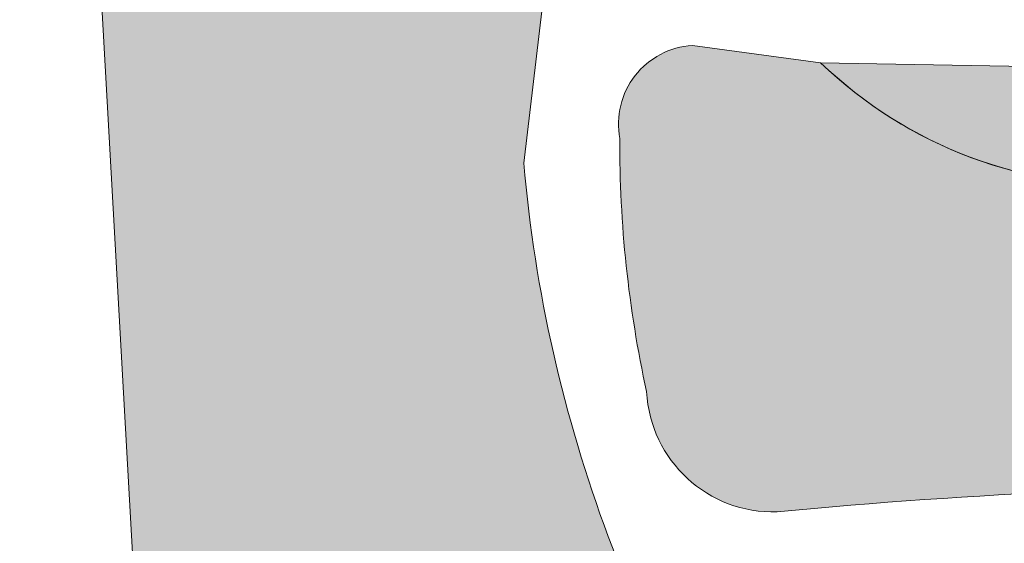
# Model space of a CAD drawing. Header units: metres. Extents: x 0 to 168310, y 0 to 462960.
# Tile 2 of 256: x 167434 to 167458, y 462559 to 462572. Entities that reach past the tile are written whole.
import ezdxf

# ---------------------------------------------------------------- set-up
doc = ezdxf.new("R2010")
doc.units = ezdxf.units.M
doc.header["$LTSCALE"] = 0.2
for name, color, linetype, lineweight in [('B_WE_GR_GRAS_BRM_RVA kruidenmengsel 2_B102-A', 141, 'Continuous', 18), ('B_WE_GR_GRAS_BRM_RVA kruidenmengsel 2_B102-G', 141, 'Continuous', 18), ('B_WE_GR_GRAS_BRM_RVA kruidenmengsel Barneveld_B116-A', 83, 'Continuous', 18), ('B_WE_GR_GRAS_BRM_RVA kruidenmengsel Barneveld_B116-G', 83, 'Continuous', 18)]:
    doc.layers.add(name, color=color, linetype=linetype, lineweight=lineweight)

msp = doc.modelspace()

# ---------------------------------------------------------------- hatches: boundary and pattern name
at = {"layer": 'B_WE_GR_GRAS_BRM_RVA kruidenmengsel 2_B102-A', "transparency": 33554687}
h = msp.add_hatch(color=256, dxfattribs=at)
h.dxf.hatch_style = 1
edge = h.paths.add_edge_path()
edge.add_line((167446.0801118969, 462568.7481527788), (167447.1213611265, 462577.5276071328))
edge.add_arc((167495.5234145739, 462587.5685868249), 49.43258086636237, 178.1461873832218, 191.7197445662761, ccw=False)
edge.add_arc((167387.5045065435, 462566.4455178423), 62.86245077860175, 21.18981463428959, 42.54222408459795)
edge.add_line((167433.8202565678, 462608.9489179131), (167435.437230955, 462579.0911392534))
edge.add_line((167435.437230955, 462579.0911392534), (167437.1654833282, 462548.2404904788))
edge.add_arc((167445.081681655, 462548.763754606), 7.933473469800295, 183.781774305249, 379.7476333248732)
edge.add_arc((167480.5100717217, 462571.757719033), 34.56124451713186, 184.9955989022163, 215.9976019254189, ccw=False)
h = msp.add_hatch(color=256, dxfattribs=at)
h.dxf.hatch_style = 1
edge = h.paths.add_edge_path()
edge.add_line((167462.9665088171, 462567.5410344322), (167462.8210069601, 462567.5984619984))
edge.add_line((167462.8210069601, 462567.5984619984), (167462.6752247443, 462567.6560521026))
edge.add_line((167462.6752247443, 462567.6560521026), (167462.5291983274, 462567.7137800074))
edge.add_line((167462.5291983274, 462567.7137800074), (167462.3829638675, 462567.7716209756))
edge.add_line((167462.3829638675, 462567.7716209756), (167462.2365575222, 462567.8295502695))
edge.add_line((167462.2365575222, 462567.8295502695), (167461.9433738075, 462567.9455748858))
edge.add_line((167461.9433738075, 462567.9455748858), (167461.7966687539, 462568.0036207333))
edge.add_line((167461.7966687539, 462568.0036207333), (167461.6499364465, 462568.0616559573))
edge.add_line((167461.6499364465, 462568.0616559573), (167461.5032130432, 462568.1196558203))
edge.add_line((167461.5032130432, 462568.1196558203), (167461.3565347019, 462568.1775955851))
edge.add_line((167461.3565347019, 462568.1775955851), (167461.2099374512, 462568.2354521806))
edge.add_line((167461.2099374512, 462568.2354521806), (167461.2050807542, 462568.2373676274))
edge.add_arc((167460.6591057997, 462578.7945925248), 10.57133322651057, 225.9761643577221, 272.9604576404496, ccw=False)
edge.add_line((167453.3124778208, 462571.1932674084), (167450.1869786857, 462571.6105334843))
edge.add_arc((167450.3012476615, 462569.6998835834), 1.914063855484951, 93.42257408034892, 190.6563856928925)
edge.add_arc((167476.6024960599, 462569.2116452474), 28.18262196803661, 179.7269801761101, 192.356253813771)
edge.add_arc((167452.1598586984, 462563.3415901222), 3.091342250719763, 182.9803903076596, 271.7642080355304)
edge.add_arc((167464.9567656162, 462429.7418749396), 131.126473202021, 83.00300237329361, 95.55874615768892, ccw=False)
edge.add_line((167480.9302428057, 462559.8917885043), (167480.9956182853, 462559.8837482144))
edge.add_line((167480.9956182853, 462559.8837482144), (167480.9886329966, 462559.9986311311))
edge.add_line((167480.9886329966, 462559.9986311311), (167480.9812407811, 462560.1089804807))
edge.add_line((167480.9812407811, 462560.1089804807), (167480.9734142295, 462560.2149151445))
edge.add_line((167480.9734142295, 462560.2149151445), (167480.9651259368, 462560.3165539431))
edge.add_line((167480.9651259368, 462560.3165539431), (167480.9563484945, 462560.4140157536))
edge.add_line((167480.9563484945, 462560.4140157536), (167480.9470544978, 462560.5074194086))
edge.add_line((167480.9470544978, 462560.5074194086), (167480.9372165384, 462560.5968837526))
edge.add_line((167480.9372165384, 462560.5968837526), (167480.9268072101, 462560.6825276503))
edge.add_line((167480.9268072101, 462560.6825276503), (167480.9157991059, 462560.7644699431))
edge.add_line((167480.9157991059, 462560.7644699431), (167480.9041648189, 462560.8428294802))
edge.add_line((167480.9041648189, 462560.8428294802), (167480.8918769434, 462560.9177251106))
edge.add_line((167480.8918769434, 462560.9177251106), (167480.8789080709, 462560.989275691))
edge.add_line((167480.8789080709, 462560.989275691), (167480.8652307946, 462561.0576000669))
edge.add_line((167480.8652307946, 462561.0576000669), (167480.8508177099, 462561.1228170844))
edge.add_line((167480.8508177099, 462561.1228170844), (167480.8356414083, 462561.185045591))
edge.add_line((167480.8356414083, 462561.185045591), (167480.8196744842, 462561.2444044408))
edge.add_line((167480.8196744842, 462561.2444044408), (167480.8028895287, 462561.3010124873))
edge.add_line((167480.8028895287, 462561.3010124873), (167480.7852591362, 462561.3549885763))
edge.add_line((167480.7852591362, 462561.3549885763), (167480.7667559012, 462561.406451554))
edge.add_line((167480.7667559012, 462561.406451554), (167480.7473524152, 462561.4555202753))
edge.add_line((167480.7473524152, 462561.4555202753), (167480.7270212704, 462561.5023135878))
edge.add_line((167480.7270212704, 462561.5023135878), (167480.7057350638, 462561.5469503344))
edge.add_line((167480.7057350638, 462561.5469503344), (167480.683466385, 462561.5895493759))
edge.add_line((167480.683466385, 462561.5895493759), (167480.6601878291, 462561.6302295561))
edge.add_line((167480.6601878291, 462561.6302295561), (167480.6358719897, 462561.6691097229))
edge.add_line((167480.6358719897, 462561.6691097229), (167480.6104914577, 462561.7063087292))
edge.add_line((167480.6104914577, 462561.7063087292), (167480.5840188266, 462561.7419454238))
edge.add_line((167480.5840188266, 462561.7419454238), (167480.5564266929, 462561.7761386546))
edge.add_line((167480.5564266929, 462561.7761386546), (167480.527687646, 462561.8090072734))
edge.add_line((167480.527687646, 462561.8090072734), (167480.4977742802, 462561.8406701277))
edge.add_line((167480.4977742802, 462561.8406701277), (167480.4666591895, 462561.8712460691))
edge.add_line((167480.4666591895, 462561.8712460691), (167480.4343149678, 462561.9008539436))
edge.add_line((167480.4343149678, 462561.9008539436), (167480.4007142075, 462561.929612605))
edge.add_line((167480.4007142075, 462561.929612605), (167480.365829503, 462561.9576408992))
edge.add_line((167480.365829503, 462561.9576408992), (167480.3296369, 462561.9850504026))
edge.add_line((167480.3296369, 462561.9850504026), (167480.2921401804, 462562.0118942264))
edge.add_line((167480.2921401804, 462562.0118942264), (167480.2533565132, 462562.0381973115))
edge.add_line((167480.2533565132, 462562.0381973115), (167480.2133031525, 462562.0639844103))
edge.add_line((167480.2133031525, 462562.0639844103), (167480.1719973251, 462562.0892802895))
edge.add_line((167480.1719973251, 462562.0892802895), (167480.1294562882, 462562.1141097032))
edge.add_line((167480.1294562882, 462562.1141097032), (167480.0856972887, 462562.1384974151))
edge.add_line((167480.0856972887, 462562.1384974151), (167480.040737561, 462562.1624681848))
edge.add_line((167480.040737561, 462562.1624681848), (167479.9945943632, 462562.1860467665))
edge.add_line((167479.9945943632, 462562.1860467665), (167479.9472849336, 462562.2092579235))
edge.add_line((167479.9472849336, 462562.2092579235), (167479.8988265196, 462562.2321264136))
edge.add_line((167479.8988265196, 462562.2321264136), (167479.8492363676, 462562.2546769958))
edge.add_line((167479.8492363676, 462562.2546769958), (167479.7985317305, 462562.2769344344))
edge.add_line((167479.7985317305, 462562.2769344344), (167479.7467298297, 462562.298923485))
edge.add_line((167479.7467298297, 462562.298923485), (167479.6938479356, 462562.3206689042))
edge.add_line((167479.6938479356, 462562.3206689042), (167479.6399032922, 462562.3421954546))
edge.add_line((167479.6399032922, 462562.3421954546), (167479.5849131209, 462562.3635278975))
edge.add_line((167479.5849131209, 462562.3635278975), (167479.5288947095, 462562.3846909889))
edge.add_line((167479.5288947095, 462562.3846909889), (167479.4718652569, 462562.4057094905))
edge.add_line((167479.4718652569, 462562.4057094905), (167479.4138420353, 462562.4266081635))
edge.add_line((167479.4138420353, 462562.4266081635), (167479.3548422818, 462562.4474117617))
edge.add_line((167479.3548422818, 462562.4474117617), (167479.2948832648, 462562.4681450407))
edge.add_line((167479.2948832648, 462562.4681450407), (167479.2339821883, 462562.4888327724))
edge.add_line((167479.2339821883, 462562.4888327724), (167479.172156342, 462562.5094997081))
edge.add_line((167479.172156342, 462562.5094997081), (167479.1094229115, 462562.5301706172))
edge.add_line((167479.1094229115, 462562.5301706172), (167479.0457992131, 462562.5508702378))
edge.add_line((167479.0457992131, 462562.5508702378), (167478.9813024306, 462562.5716233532))
edge.add_line((167478.9813024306, 462562.5716233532), (167478.9159498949, 462562.5924547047))
edge.add_line((167478.9159498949, 462562.5924547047), (167478.8497587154, 462562.6133890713))
edge.add_line((167478.8497587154, 462562.6133890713), (167478.782746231, 462562.6344511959))
edge.add_line((167478.782746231, 462562.6344511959), (167478.7149297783, 462562.6556658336))
edge.add_line((167478.7149297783, 462562.6556658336), (167478.646326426, 462562.6770577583))
edge.add_line((167478.646326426, 462562.6770577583), (167478.5769534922, 462562.6986517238))
edge.add_line((167478.5769534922, 462562.6986517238), (167478.5068282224, 462562.7204724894))
edge.add_line((167478.5068282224, 462562.7204724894), (167478.4359678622, 462562.7425448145))
edge.add_line((167478.4359678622, 462562.7425448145), (167478.3643882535, 462562.7648927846))
edge.add_line((167478.3643882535, 462562.7648927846), (167478.2920792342, 462562.7875279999))
edge.add_line((167478.2920792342, 462562.7875279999), (167478.219007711, 462562.810451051))
edge.add_line((167478.219007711, 462562.810451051), (167478.1451398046, 462562.8336621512))
edge.add_line((167478.1451398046, 462562.8336621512), (167478.0704416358, 462562.8571615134))
edge.add_line((167478.0704416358, 462562.8571615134), (167477.9948793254, 462562.8809493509))
edge.add_line((167477.9948793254, 462562.8809493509), (167477.918418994, 462562.9050258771))
edge.add_line((167477.918418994, 462562.9050258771), (167477.8410267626, 462562.9293913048))
edge.add_line((167477.8410267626, 462562.9293913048), (167477.7626687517, 462562.9540458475))
edge.add_line((167477.7626687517, 462562.9540458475), (167477.6833110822, 462562.9789897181))
edge.add_line((167477.6833110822, 462562.9789897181), (167477.6029198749, 462563.0042231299))
edge.add_line((167477.6029198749, 462563.0042231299), (167477.5214612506, 462563.0297462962))
edge.add_line((167477.5214612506, 462563.0297462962), (167477.4389013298, 462563.0555594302))
edge.add_line((167477.4389013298, 462563.0555594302), (167477.3552062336, 462563.0816627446))
edge.add_line((167477.3552062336, 462563.0816627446), (167477.2703420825, 462563.1080564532))
edge.add_line((167477.2703420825, 462563.1080564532), (167477.1842749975, 462563.1347407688))
edge.add_line((167477.1842749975, 462563.1347407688), (167477.0969710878, 462563.1617158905))
edge.add_line((167477.0969710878, 462563.1617158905), (167477.0083964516, 462563.1889820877))
edge.add_line((167477.0083964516, 462563.1889820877), (167476.9185173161, 462563.216539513))
edge.add_line((167476.9185173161, 462563.216539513), (167476.8272996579, 462563.244388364))
edge.add_line((167476.8272996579, 462563.244388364), (167476.7347097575, 462563.2725289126))
edge.add_line((167476.7347097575, 462563.2725289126), (167476.6407137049, 462563.3009613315))
edge.add_line((167476.6407137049, 462563.3009613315), (167476.5452773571, 462563.3296858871))
edge.add_line((167476.5452773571, 462563.3296858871), (167476.4483672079, 462563.3587027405))
edge.add_line((167476.4483672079, 462563.3587027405), (167476.3499491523, 462563.3880121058))
edge.add_line((167476.3499491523, 462563.3880121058), (167476.2499893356, 462563.4176142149))
edge.add_line((167476.2499893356, 462563.4176142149), (167476.1484539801, 462563.4475092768))
edge.add_line((167476.1484539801, 462563.4475092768), (167476.0453090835, 462563.4776974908))
edge.add_line((167476.0453090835, 462563.4776974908), (167475.9405208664, 462563.5081791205))
edge.add_line((167475.9405208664, 462563.5081791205), (167475.8340553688, 462563.5389543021))
edge.add_line((167475.8340553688, 462563.5389543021), (167475.7258788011, 462563.5700233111))
edge.add_line((167475.7258788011, 462563.5700233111), (167475.6159571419, 462563.6013863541))
edge.add_line((167475.6159571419, 462563.6013863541), (167475.5042566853, 462563.6330435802))
edge.add_line((167475.5042566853, 462563.6330435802), (167475.3907434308, 462563.66499529))
edge.add_line((167475.3907434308, 462563.66499529), (167475.2753835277, 462563.6972416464))
edge.add_line((167475.2753835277, 462563.6972416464), (167475.1581438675, 462563.7297827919))
edge.add_line((167475.1581438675, 462563.7297827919), (167475.0390360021, 462563.7626141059))
edge.add_line((167475.0390360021, 462563.7626141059), (167474.9181433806, 462563.7957233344))
edge.add_line((167474.9181433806, 462563.7957233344), (167474.7955558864, 462563.8290975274))
edge.add_line((167474.7955558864, 462563.8290975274), (167474.6713632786, 462563.8627236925))
edge.add_line((167474.6713632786, 462563.8627236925), (167474.5456553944, 462563.8965889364))
edge.add_line((167474.5456553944, 462563.8965889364), (167474.4185219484, 462563.9306803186))
edge.add_line((167474.4185219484, 462563.9306803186), (167474.2900528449, 462563.9649848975))
edge.add_line((167474.2900528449, 462563.9649848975), (167474.1603378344, 462563.999489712))
edge.add_line((167474.1603378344, 462563.999489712), (167474.0294667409, 462564.0341818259))
edge.add_line((167474.0294667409, 462564.0341818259), (167473.8975293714, 462564.0690482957))
edge.add_line((167473.8975293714, 462564.0690482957), (167473.7646155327, 462564.1040761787))
edge.add_line((167473.7646155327, 462564.1040761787), (167473.6308150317, 462564.1392525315))
edge.add_line((167473.6308150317, 462564.1392525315), (167473.4962176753, 462564.1745644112))
edge.add_line((167473.4962176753, 462564.1745644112), (167473.3609132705, 462564.2099988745))
edge.add_line((167473.3609132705, 462564.2099988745), (167473.2249916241, 462564.2455429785))
edge.add_line((167473.2249916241, 462564.2455429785), (167473.0885425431, 462564.2811837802))
edge.add_line((167473.0885425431, 462564.2811837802), (167472.9516558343, 462564.3169083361))
edge.add_line((167472.9516558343, 462564.3169083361), (167472.8144213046, 462564.3527037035))
edge.add_line((167472.8144213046, 462564.3527037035), (167472.5392680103, 462564.4244550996))
edge.add_line((167472.5392680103, 462564.4244550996), (167472.4015288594, 462564.4603852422))
edge.add_line((167472.4015288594, 462564.4603852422), (167472.2638011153, 462564.4963344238))
edge.add_line((167472.2638011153, 462564.4963344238), (167472.1261745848, 462564.5322897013))
edge.add_line((167472.1261745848, 462564.5322897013), (167471.988739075, 462564.5682381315))
edge.add_line((167471.988739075, 462564.5682381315), (167471.8515843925, 462564.6041667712))
edge.add_line((167471.8515843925, 462564.6041667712), (167471.7148003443, 462564.6400626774))
edge.add_line((167471.7148003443, 462564.6400626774), (167471.5784767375, 462564.6759129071))
edge.add_line((167471.5784767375, 462564.6759129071), (167471.4427033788, 462564.7117045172))
edge.add_line((167471.4427033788, 462564.7117045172), (167471.3075700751, 462564.7474245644))
edge.add_line((167471.3075700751, 462564.7474245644), (167471.1731666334, 462564.7830601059))
edge.add_line((167471.1731666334, 462564.7830601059), (167471.0395828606, 462564.8185981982))
edge.add_line((167471.0395828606, 462564.8185981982), (167470.9069085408, 462564.854025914))
edge.add_line((167470.9069085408, 462564.854025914), (167470.7752335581, 462564.8893302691))
edge.add_line((167470.7752335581, 462564.8893302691), (167470.6446477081, 462564.9244983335))
edge.add_line((167470.6446477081, 462564.9244983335), (167470.5152406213, 462564.9595172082))
edge.add_line((167470.5152406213, 462564.9595172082), (167470.3870673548, 462564.9943826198))
edge.add_line((167470.3870673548, 462564.9943826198), (167470.2600782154, 462565.0291163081))
edge.add_line((167470.2600782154, 462565.0291163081), (167470.1342039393, 462565.0637449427))
edge.add_line((167470.1342039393, 462565.0637449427), (167470.009375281, 462565.0982951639))
edge.add_line((167470.009375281, 462565.0982951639), (167469.8855229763, 462565.1327936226))
edge.add_line((167469.8855229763, 462565.1327936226), (167469.7625777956, 462565.1672669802))
edge.add_line((167469.7625777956, 462565.1672669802), (167469.6404703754, 462565.2017418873))
edge.add_line((167469.6404703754, 462565.2017418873), (167469.5191315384, 462565.2362449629))
edge.add_line((167469.5191315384, 462565.2362449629), (167469.3984920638, 462565.2708028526))
edge.add_line((167469.3984920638, 462565.2708028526), (167469.2784826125, 462565.3054422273))
edge.add_line((167469.2784826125, 462565.3054422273), (167469.1590339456, 462565.3401897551))
edge.add_line((167469.1590339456, 462565.3401897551), (167469.0400768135, 462565.3750720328))
edge.add_line((167469.0400768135, 462565.3750720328), (167468.9215420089, 462565.4101157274))
edge.add_line((167468.9215420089, 462565.4101157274), (167468.8033602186, 462565.4453474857))
edge.add_line((167468.8033602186, 462565.4453474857), (167468.6854621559, 462565.4807939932))
edge.add_line((167468.6854621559, 462565.4807939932), (167468.5677786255, 462565.5164818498))
edge.add_line((167468.5677786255, 462565.5164818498), (167468.4502403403, 462565.5524377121))
edge.add_line((167468.4502403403, 462565.5524377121), (167468.3327780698, 462565.5886882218))
edge.add_line((167468.3327780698, 462565.5886882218), (167468.2153225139, 462565.6252600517))
edge.add_line((167468.2153225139, 462565.6252600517), (167468.0978044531, 462565.6621798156))
edge.add_line((167468.0978044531, 462565.6621798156), (167467.9801545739, 462565.6994742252))
edge.add_line((167467.9801545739, 462565.6994742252), (167467.8623037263, 462565.7371698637))
edge.add_line((167467.8623037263, 462565.7371698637), (167467.7441825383, 462565.7752933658))
edge.add_line((167467.7441825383, 462565.7752933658), (167467.6257217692, 462565.8138714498))
edge.add_line((167467.6257217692, 462565.8138714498), (167467.5068522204, 462565.8529307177))
edge.add_line((167467.5068522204, 462565.8529307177), (167467.3875045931, 462565.8924978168))
edge.add_line((167467.3875045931, 462565.8924978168), (167467.2676096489, 462565.9325994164))
edge.add_line((167467.2676096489, 462565.9325994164), (167467.1470980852, 462565.9732621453))
edge.add_line((167467.1470980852, 462565.9732621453), (167467.0259007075, 462566.0145126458))
edge.add_line((167467.0259007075, 462566.0145126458), (167466.9039482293, 462566.0563775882))
edge.add_line((167466.9039482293, 462566.0563775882), (167466.7811713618, 462566.0988836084))
edge.add_line((167466.7811713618, 462566.0988836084), (167466.6575009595, 462566.1420573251))
edge.add_line((167466.6575009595, 462566.1420573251), (167466.5328676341, 462566.1859254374))
edge.add_line((167466.5328676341, 462566.1859254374), (167466.4072021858, 462566.230514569))
edge.add_line((167466.4072021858, 462566.230514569), (167466.2804352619, 462566.2758513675))
edge.add_line((167466.2804352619, 462566.2758513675), (167466.1525093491, 462566.3219568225))
edge.add_line((167466.1525093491, 462566.3219568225), (167466.0234353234, 462566.3688185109))
edge.add_line((167466.0234353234, 462566.3688185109), (167465.8932492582, 462566.4164116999))
edge.add_line((167465.8932492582, 462566.4164116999), (167465.7619874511, 462566.4647116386))
edge.add_line((167465.7619874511, 462566.4647116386), (167465.6296859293, 462566.513693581))
edge.add_line((167465.6296859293, 462566.513693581), (167465.4963808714, 462566.5633328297))
edge.add_line((167465.4963808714, 462566.5633328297), (167465.3621084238, 462566.6136046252))
edge.add_line((167465.3621084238, 462566.6136046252), (167465.2269048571, 462566.6644842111))
edge.add_line((167465.2269048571, 462566.6644842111), (167465.090806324, 462566.7159468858))
edge.add_line((167465.090806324, 462566.7159468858), (167464.9538486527, 462566.7679679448))
edge.add_line((167464.9538486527, 462566.7679679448), (167464.8160684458, 462566.82052252))
edge.add_line((167464.8160684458, 462566.82052252), (167464.6775015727, 462566.8735860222))
edge.add_line((167464.6775015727, 462566.8735860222), (167464.5381844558, 462566.9271335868))
edge.add_line((167464.5381844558, 462566.9271335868), (167464.3981528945, 462566.9811405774))
edge.add_line((167464.3981528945, 462566.9811405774), (167464.2574433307, 462567.0355822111))
edge.add_line((167464.2574433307, 462567.0355822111), (167464.1160918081, 462567.090433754))
edge.add_line((167464.1160918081, 462567.090433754), (167463.9741345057, 462567.1456704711))
edge.add_line((167463.9741345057, 462567.1456704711), (167463.8316075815, 462567.2012676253))
edge.add_line((167463.8316075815, 462567.2012676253), (167463.6885471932, 462567.2572004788))
edge.add_line((167463.6885471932, 462567.2572004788), (167463.5449894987, 462567.3134442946))
edge.add_line((167463.5449894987, 462567.3134442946), (167463.400970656, 462567.3699743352))
edge.add_line((167463.400970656, 462567.3699743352), (167463.256526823, 462567.4267658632))
edge.add_line((167463.256526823, 462567.4267658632), (167463.1116941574, 462567.4837941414))
edge.add_line((167463.1116941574, 462567.4837941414), (167462.9665088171, 462567.5410344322))
at = {"layer": 'B_WE_GR_GRAS_BRM_RVA kruidenmengsel Barneveld_B116-A', "transparency": 33554687}
h = msp.add_hatch(color=256, dxfattribs=at)
h.dxf.hatch_style = 1
edge = h.paths.add_edge_path()
edge.add_line((167481.014899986, 462559.899084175), (167484.3072779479, 462559.5675694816))
edge.add_line((167484.3072779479, 462559.5675694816), (167489.4513128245, 462558.9608945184))
edge.add_line((167489.4513128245, 462558.9608945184), (167496.0945360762, 462558.0161439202))
edge.add_line((167496.0945360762, 462558.0161439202), (167504.0317225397, 462556.6462548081))
edge.add_line((167504.0317225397, 462556.6462548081), (167511.0942658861, 462555.160110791))
edge.add_line((167511.0942658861, 462555.160110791), (167511.2522024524, 462556.0122746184))
edge.add_line((167511.2522024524, 462556.0122746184), (167506.3643003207, 462561.4685211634))
edge.add_arc((167504.1682338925, 462569.4683836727), 8.295812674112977, 251.8961812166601, 285.35030792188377, ccw=False)
edge.add_arc((168111.7240572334, 464427.8683093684), 1963.487456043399, 251.61991409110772, 251.8961812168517, ccw=False)
edge.add_arc((167496.6407465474, 462576.7117486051), 12.81882925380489, 231.6467523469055, 251.6199140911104, ccw=False)
edge.add_arc((167489.9280163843, 462568.2281795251), 2.000710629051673, 191.1796843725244, 231.6467523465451, ccw=False)
edge.add_arc((167489.181772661, 462568.0806942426), 1.24003224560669, 87.89041445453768, 191.179684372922, ccw=False)
edge.add_line((167489.227419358, 462569.3198860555), (167499.2136630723, 462569.1668947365))
edge.add_line((167499.2136630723, 462569.1668947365), (167498.2415632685, 462570.3930529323))
edge.add_line((167498.2415632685, 462570.3930529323), (167453.3124778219, 462571.1932674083))
edge.add_arc((167460.761595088, 462578.9436151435), 10.74975525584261, 226.1353672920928, 272.7814186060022)
edge.add_arc((167489.7470600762, 462634.3130293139), 71.97401848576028, 246.7044856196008, 256.0546013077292)
edge.add_arc((167450.1900718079, 462475.0120435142), 92.16482334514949, 72.20002437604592, 76.0546013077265, ccw=False)
edge.add_arc((167456.3634711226, 462494.2399591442), 71.97018052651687, 71.130259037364, 72.20002437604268, ccw=False)
edge.add_arc((167478.7941476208, 462559.8676816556), 2.615056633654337, 56.60934504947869, 71.1302590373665, ccw=False)
edge.add_arc((167479.452966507, 462560.8671876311), 1.417954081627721, 14.155427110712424, 56.609345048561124, ccw=False)
edge.add_arc((167474.7283563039, 462559.6755875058), 6.29051525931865, 2.0360989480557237, 14.15542711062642, ccw=False)

# ---------------------------------------------------------------- linework, layer by layer
at = {"layer": 'B_WE_GR_GRAS_BRM_RVA kruidenmengsel 2_B102-G', "flags": 128}
msp.add_lwpolyline([(167446.0801118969, 462568.7481527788), (167447.1213611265, 462577.5276071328, -0.0592951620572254), (167446.1167058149, 462589.1677055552, 0.09343797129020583), (167433.8202565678, 462608.9489179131), (167435.437230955, 462579.0911392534), (167437.1654833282, 462548.2404904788, 1.150022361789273), (167452.5485873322, 462551.4442994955, -0.1361029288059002)], format="xyb", close=True, dxfattribs=at)
msp.add_lwpolyline([(167461.2050807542, 462568.2373676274, -0.2079288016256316), (167453.3124778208, 462571.1932674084), (167450.1869786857, 462571.6105334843, 0.451694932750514), (167448.4201940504, 462569.3459376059, 0.05516144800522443), (167449.0726978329, 462563.1808583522, 0.4080100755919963), (167452.2550299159, 462560.2517132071, -0.05496560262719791), (167480.9956182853, 462559.8837482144)], format="xyb", dxfattribs=at)
at = {"layer": 'B_WE_GR_GRAS_BRM_RVA kruidenmengsel Barneveld_B116-G', "flags": 128}
msp.add_lwpolyline([(167481.014899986, 462559.899084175), (167484.3072779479, 462559.5675694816), (167489.4513128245, 462558.9608945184), (167496.0945360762, 462558.0161439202), (167504.0317225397, 462556.6462548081), (167511.0942658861, 462555.160110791), (167511.2522024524, 462556.0122746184), (167506.3643003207, 462561.4685211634, -0.1470168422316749), (167501.5903948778, 462561.5832550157, -0.00120544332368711), (167492.5987233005, 462564.5468634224, -0.08737066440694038), (167488.6865592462, 462566.6592221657, -0.1784290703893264), (167487.9652713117, 462567.8402687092, -0.4838995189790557), (167489.227419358, 462569.3198860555), (167499.2136630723, 462569.1668947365), (167498.2415632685, 462570.3930529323), (167453.3124778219, 462571.1932674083, 0.2063896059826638), (167461.2832360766, 462568.2065238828, 0.0408202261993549), (167472.4015288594, 462564.4603852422, -0.01682035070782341), (167478.3643882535, 462562.7648927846, -0.004667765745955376), (167479.6399032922, 462562.3421954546, -0.06344436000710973), (167480.2333298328, 462562.0510908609, -0.1873884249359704), (167480.8278656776, 462561.2139527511, -0.05292989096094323)], format="xyb", close=True, dxfattribs=at)

doc.saveas('drawing.dxf')
